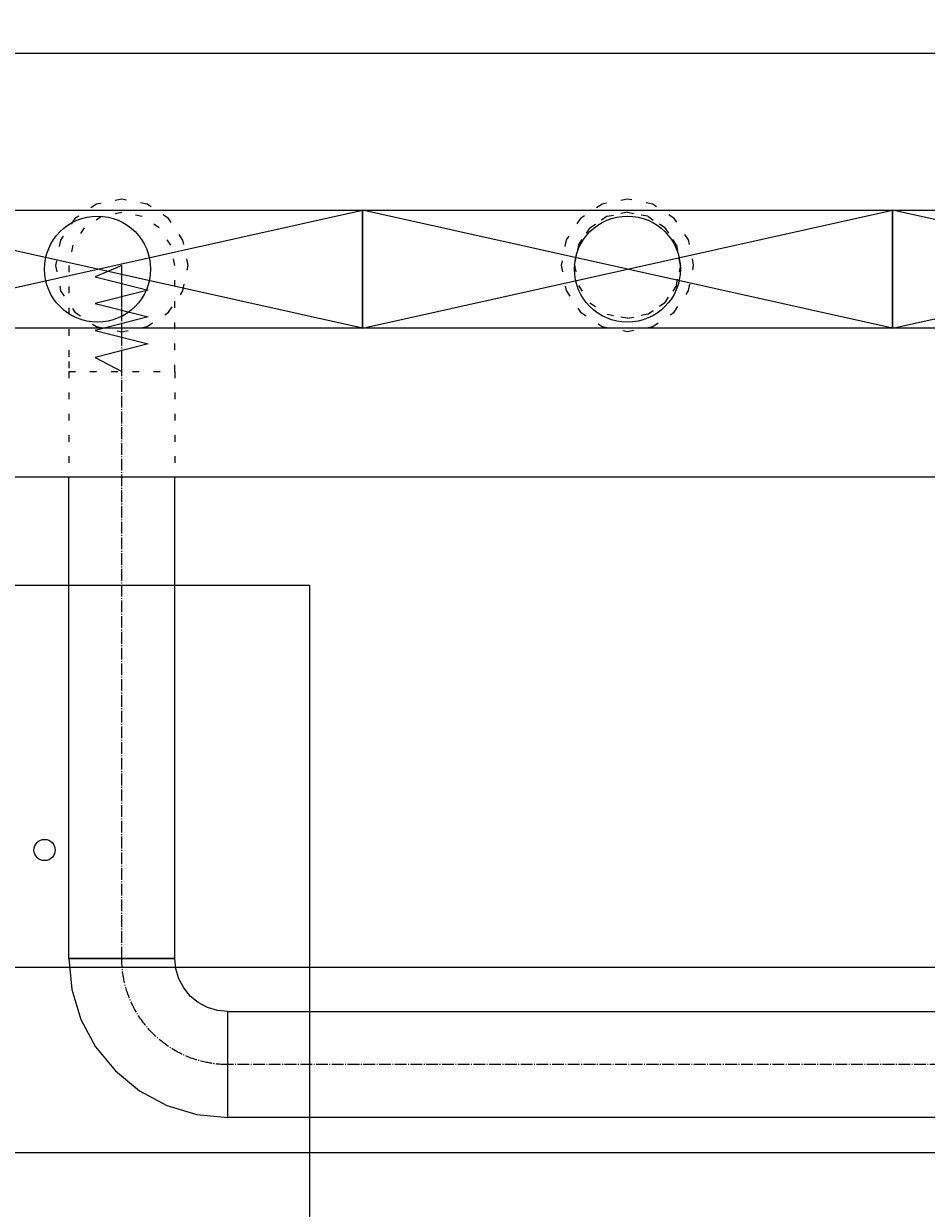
# Model space of a CAD drawing. Header units: centimetres. Extents: x -228435 to 46820, y -89367 to 152985.
# Tile 98 of 256: x -20679 to -18976, y 24224 to 26459. Entities that reach past the tile are written whole.
import ezdxf

# ---------------------------------------------------------------- set-up
doc = ezdxf.new("R2010")
doc.units = ezdxf.units.CM
doc.header["$LTSCALE"] = 50
doc.header["$PDMODE"] = 35
doc.header["$PDSIZE"] = 0.1
for name, pattern in [('CADVENT_CENTERLINE', [9.9, 7.4, -1, 0.5, -1]), ('CADVENT_HIDDEN', [0.8, 0.25, -0.55]), ('Kondygnacja  -0_5$0$HIDDEN', [9.525, 6.35, -3.175]), ('Kondygnacja  -0_5$0$HIDDEN2', [4.7625, 3.175, -1.5875])]:
    doc.linetypes.add(name, pattern=pattern)
doc.layers.get('0').update_dxf_attribs({"color": 8})
doc.layers.get('DEFPOINTS').update_dxf_attribs({"color": 8})
for name, color, linetype in [('01-103-Went PP_poziom-0_5$0$L_Nawiew', 250, 'Continuous'), ('bgde-nawiewEXP', 250, 'Continuous'), ('bgde-nawiewHIDDEN', 250, 'Continuous'), ('Kondygnacja  -0_5$0$ARCH_KONSTR_POWYŻEJ RZUTU', 8, 'Kondygnacja  -0_5$0$HIDDEN'), ('Kondygnacja  -0_5$0$ARCH_KONSTR_POWYŻEJ RZUTU_IST', 8, 'Kondygnacja  -0_5$0$HIDDEN2')]:
    doc.layers.add(name, color=color, linetype=linetype)
for name, color, linetype, lineweight in [('bgde-nawiewCEN', 7, 'Continuous', 13), ('bgde_nawiewnik', 11, 'Continuous', 5), ('Kondygnacja  -0_5$0$ARCH_INFO_WYMIARY', 8, 'Continuous', 9), ('SU Lampy kwadratowe  -05$0$ARCH_SUFITY_PODWIESZANE', 8, 'Continuous', 9)]:
    doc.layers.add(name, color=color, linetype=linetype, lineweight=lineweight)
doc.styles.add('Kondygnacja  -0_5$0$Romans', font='Romans.shx', dxfattribs={"width": 0.7})
doc.dimstyles.new('Kondygnacja  -0_5$0$Wymiary 1-100', dxfattribs={"dimtxt": 12, "dimasz": 10, "dimexe": 5, "dimexo": 0, "dimgap": 4, "dimtad": 1, "dimrnd": 0.5, "dimzin": 12, "dimdsep": 46, "dimtxsty": 'Kondygnacja  -0_5$0$Romans', "dimblk": 'Kondygnacja  -0_5$0$_Oblique', "dimcen": 10, "dimdle": 10, "dimclrt": 55, "dimazin": 0, "dimtfac": 1, "dimtmove": 1, "dimatfit": 3, "dimfxl": 8, "dimfxlon": 1, "dimtolj": 1, "dimtzin": 0, "dimarcsym": 0})

# ---------------------------------------------------------------- blocks, each defined once
blk = doc.blocks.new('SU Lampy kwadratowe  -05$0$moduł sufitu')
at = {"layer": 'SU Lampy kwadratowe  -05$0$ARCH_SUFITY_PODWIESZANE'}
blk.add_lwpolyline([(60, -360), (240, -360), (240, -540), (60, -540)], close=True, dxfattribs=at)
blk.add_circle((190, -410), 2, dxfattribs=at)
blk = doc.blocks.new('SU Lampy kwadratowe  -05')
at = {"layer": 'SU Lampy kwadratowe  -05$0$ARCH_SUFITY_PODWIESZANE'}
blk.add_blockref('SU Lampy kwadratowe  -05$0$moduł sufitu', (9860, 7400), dxfattribs=at)
blk = doc.blocks.new('Kondygnacja  -0_5$0$konstrukcja istniejąca -0.5')
at = {"layer": 'Kondygnacja  -0_5$0$ARCH_KONSTR_POWYŻEJ RZUTU_IST', "ltscale": 10}
for points in [[(9938, 6967.89), (10982, 6967.89)], [(10982, 6932.89), (9938, 6932.89)]]:
    blk.add_lwpolyline(points, dxfattribs=at)
blk = doc.blocks.new('Kondygnacja  -0_5$0$_Oblique')
at = {"color": 0, "linetype": 'ByBlock', "lineweight": -2}
blk.add_line((-0.5, -0.5), (0.5, 0.5), dxfattribs=at)
blk = doc.blocks.new('*D212')
at = {"layer": 'DEFPOINTS', "color": 0}
for p in [(-30586.3, 81900), (-30681.1, 12489.5), (9064, 12489.5)]:
    blk.add_point(p, dxfattribs=at)
at = {"layer": 'Kondygnacja  -0_5$0$ARCH_INFO_WYMIARY', "color": 0, "lineweight": -2}
for p, q in [((-30673.1, 81900), (-30686.1, 81900)), ((-30681.1, 81910), (-30681.1, 12479.5)), ((-30673.1, 12489.5), (-30686.1, 12489.5))]:
    blk.add_line(p, q, dxfattribs=at)
at = {"layer": 'Kondygnacja  -0_5$0$ARCH_INFO_WYMIARY', "color": 0, "lineweight": -2, "xscale": 10, "yscale": 10, "zscale": 10}
for p, rotation in [((-30681.1, 81900), 90), ((-30681.1, 12489.5), 270)]:
    blk.add_blockref('Kondygnacja  -0_5$0$_Oblique', p, dxfattribs=dict(at, rotation=rotation))
at = {"layer": 'Kondygnacja  -0_5$0$ARCH_INFO_WYMIARY', "color": 55, "insert": (-30691.1, 47194.8), "char_height": 12, "attachment_point": 5, "rotation": 90, "style": 'Kondygnacja  -0_5$0$Romans'}
blk.add_mtext('\\A1;69410.5', dxfattribs=at)
blk = doc.blocks.new('A$C066D7839')
at = {"layer": 'bgde_nawiewnik'}
for p, q in [((-50, -11.15), (-50, 11.15)), ((-50, 11.15), (50, 11.15)), ((-50, -11.15), (50, 11.15)), ((50, -11.15), (-50, 11.15)), ((50, 11.15), (50, -11.15)), ((50, -11.15), (-50, -11.15))]:
    blk.add_line(p, q, dxfattribs=at)
blk.add_circle((0, 0), 10, dxfattribs=at)

msp = doc.modelspace()

# ---------------------------------------------------------------- linework, layer by layer
at = {"layer": 'bgde-nawiewCEN', "linetype": 'CADVENT_CENTERLINE', "ltscale": 0.06}
for p, q in [((-20494.245, 26002.459), (-20494.245, 26002.933)), ((-20494.245, 26001.333), (-20494.245, 26002.459)), ((-20494.245, 25999.14), (-20494.245, 26001.333)), ((-20494.245, 25995.526), (-20494.245, 25999.14)), ((-20494.245, 25990.133), (-20494.245, 25995.526)), ((-20494.245, 25982.607), (-20494.245, 25990.133)), ((-20494.245, 25972.592), (-20494.245, 25982.607)), ((-20494.245, 25959.733), (-20494.245, 25972.592)), ((-20494.245, 25943.674), (-20494.245, 25959.733)), ((-20494.245, 25924.059), (-20494.245, 25943.674)), ((-20494.245, 25900.533), (-20494.245, 25924.059)), ((-20494.245, 25872.74), (-20494.245, 25900.533)), ((-20494.245, 25821.629), (-20494.245, 25872.74)), ((-20494.245, 25802.933), (-20494.245, 25821.629)), ((-20494.245, 24695.218), (-20494.245, 25802.933)), ((-18056.015, 24495.218), (-20294.245, 24495.218))]:
    msp.add_line(p, q, dxfattribs=at)
at = {"layer": 'bgde-nawiewCEN', "linetype": 'CADVENT_CENTERLINE', "ltscale": 0.06, "extrusion": (0, 0, -1)}
msp.add_arc((20294.245, 24695.218), 200, 270, 0, dxfattribs=at)
at = {"layer": 'bgde-nawiewEXP', "linetype": 'Continuous'}
for points in [[(-40588.801, 26403.234), (10635.702, 26403.234), (10635.702, 25603.234), (-40588.801, 25603.234)], [(-20594.245, 24695.218), (-20394.245, 24695.218), (-20394.245, 25603.234)], [(-20594.245, 24695.218), (-20594.245, 25603.234)]]:
    msp.add_lwpolyline(points, dxfattribs=at)
for points in [[(-20594.245, 24695.218), (-20588.48, 24636.691), (-20571.409, 24580.413), (-20543.686, 24528.547), (-20506.377, 24483.086), (-20460.916, 24445.777), (-20409.05, 24418.054), (-20352.772, 24400.982), (-20294.245, 24395.218), (-20294.245, 24595.218), (-20313.754, 24597.14), (-20332.513, 24602.83), (-20349.802, 24612.071), (-20364.955, 24624.507), (-20377.392, 24639.661), (-20386.633, 24656.95), (-20392.323, 24675.709), (-20394.245, 24695.218), (-20586.633, 24695.218)], [(-20294.245, 24395.218), (-20294.245, 24595.218), (-18056.016, 24595.218), (-18056.016, 24395.218)]]:
    msp.add_lwpolyline(points, close=True, dxfattribs=at)
at = {"layer": 'bgde-nawiewHIDDEN', "linetype": 'CADVENT_HIDDEN'}
for points in [[(-20619.245, 26002.933), (-20609.73, 25955.098), (-20582.633, 25914.545), (-20542.08, 25887.448), (-20494.245, 25877.933), (-20446.409, 25887.448), (-20405.856, 25914.545), (-20378.76, 25955.098), (-20369.245, 26002.933), (-20378.76, 26050.768), (-20405.856, 26091.321), (-20446.409, 26118.418), (-20494.245, 26127.933), (-20542.08, 26118.418), (-20582.633, 26091.321), (-20609.73, 26050.768)], [(-20619.245, 26002.933), (-20609.73, 25955.098), (-20582.633, 25914.545), (-20542.08, 25887.448), (-20494.245, 25877.933), (-20446.409, 25887.448), (-20405.856, 25914.545), (-20378.76, 25955.098), (-20369.245, 26002.933), (-20378.76, 26050.768), (-20405.856, 26091.321), (-20446.409, 26118.418), (-20494.245, 26127.933), (-20542.08, 26118.418), (-20582.633, 26091.321), (-20609.73, 26050.768)], [(-19665.003, 26003.234), (-19655.488, 25955.399), (-19628.391, 25914.846), (-19587.838, 25887.749), (-19540.003, 25878.234), (-19492.167, 25887.749), (-19451.614, 25914.846), (-19424.518, 25955.399), (-19415.003, 26003.234), (-19424.518, 26051.069), (-19451.614, 26091.622), (-19492.167, 26118.719), (-19540.003, 26128.234), (-19587.838, 26118.719), (-19628.391, 26091.622), (-19655.488, 26051.069)], [(-19665.003, 26003.234), (-19655.488, 25955.399), (-19628.391, 25914.846), (-19587.838, 25887.749), (-19540.003, 25878.234), (-19492.167, 25887.749), (-19451.614, 25914.846), (-19424.518, 25955.399), (-19415.003, 26003.234), (-19424.518, 26051.069), (-19451.614, 26091.622), (-19492.167, 26118.719), (-19540.003, 26128.234), (-19587.838, 26118.719), (-19628.391, 26091.622), (-19655.488, 26051.069)], [(-20594.245, 25802.933), (-20394.245, 25802.933), (-20394.245, 26002.933), (-20401.857, 26041.201), (-20423.534, 26073.644), (-20455.976, 26095.321), (-20494.245, 26102.933), (-20532.513, 26095.321), (-20564.955, 26073.644), (-20586.633, 26041.201), (-20594.245, 26002.933), (-20594.245, 25821.629)], [(-19640.003, 26003.234), (-19632.391, 25964.966), (-19610.713, 25932.523), (-19578.271, 25910.846), (-19540.003, 25903.234), (-19501.734, 25910.846), (-19469.292, 25932.523), (-19447.615, 25964.966), (-19440.003, 26003.234), (-19447.615, 26041.502), (-19469.292, 26073.945), (-19501.734, 26095.622), (-19540.003, 26103.234), (-19578.271, 26095.622), (-19610.713, 26073.945), (-19632.391, 26041.502)]]:
    msp.add_lwpolyline(points, close=True, dxfattribs=at)
for points in [[(-19640.003, 26003.234), (-19632.391, 26041.502), (-19610.713, 26073.945), (-19578.271, 26095.622), (-19540.003, 26103.234)], [(-19540.003, 26103.234), (-19578.271, 26095.622)], [(-19540.003, 26103.234), (-19501.734, 26095.622)], [(-19501.734, 26095.622), (-19540.003, 26103.234)], [(-19501.734, 26095.622), (-19469.292, 26073.945)], [(-19469.292, 26073.945), (-19501.734, 26095.622)], [(-19469.292, 26073.945), (-19447.615, 26041.502), (-19440.003, 26003.234), (-19447.615, 25964.966), (-19469.292, 25932.523), (-19501.734, 25910.846)], [(-19640.003, 26003.234), (-19632.391, 25964.966), (-19610.713, 25932.523), (-19578.271, 25910.846), (-19540.003, 25903.234)], [(-19501.734, 25910.846), (-19469.292, 25932.523)], [(-19540.003, 25903.234), (-19578.271, 25910.846)], [(-19540.003, 25903.234), (-19501.734, 25910.846)], [(-19501.734, 25910.846), (-19540.003, 25903.234)], [(-20594.245, 25802.933), (-20394.245, 25802.933), (-20394.245, 25603.234)], [(-20594.245, 25802.933), (-20594.245, 25603.234)]]:
    msp.add_lwpolyline(points, dxfattribs=at)
at = {"layer": 'bgde-nawiewHIDDEN'}
for points in [[(-20494.245, 26002.933), (-20544.245, 25981.635), (-20444.245, 25956.274), (-20544.245, 25931.053), (-20444.245, 25905.768), (-20544.245, 25880.233), (-20444.245, 25854.874), (-20544.245, 25829.415), (-20494.245, 25802.933)], [(-19540.003, 26003.234), (-19540.003, 26003.234)]]:
    msp.add_lwpolyline(points, dxfattribs=at)

# ---------------------------------------------------------------- block references
at = {"layer": '01-103-Went PP_poziom-0_5$0$L_Nawiew', "xscale": 10, "yscale": 10, "zscale": 10}
for p in [(-20540, 25996.041, 1920), (-19540, 25996.041, 1920), (-18540, 25996.041, 1920)]:
    msp.add_blockref('A$C066D7839', p, dxfattribs=at)
at = {"layer": 'Kondygnacja  -0_5$0$ARCH_KONSTR_POWYŻEJ RZUTU', "xscale": 10, "yscale": 10, "zscale": 10}
msp.add_blockref('Kondygnacja  -0_5$0$konstrukcja istniejąca -0.5', (-121140, -45000), dxfattribs=at)
at = {"layer": 'SU Lampy kwadratowe  -05$0$ARCH_SUFITY_PODWIESZANE', "xscale": 10, "yscale": 10, "zscale": 10}
msp.add_blockref('SU Lampy kwadratowe  -05', (-121140, -45000), dxfattribs=at)

# ---------------------------------------------------------------- dimensions: what is measured, and where the dimension line sits
at = {"layer": 'Kondygnacja  -0_5$0$ARCH_INFO_WYMIARY'}
dim = msp.add_linear_dim(base=(-30681.114, 12489.5), p1=(-30586.301, 81900), p2=(9064, 12489.5), angle=90, dimstyle='Kondygnacja  -0_5$0$Wymiary 1-100', dxfattribs=at)
dim.commit()
dim.dimension.update_dxf_attribs({"geometry": '*D212', "text_midpoint": (-30691.114, 47194.75)})

doc.saveas('drawing.dxf')
